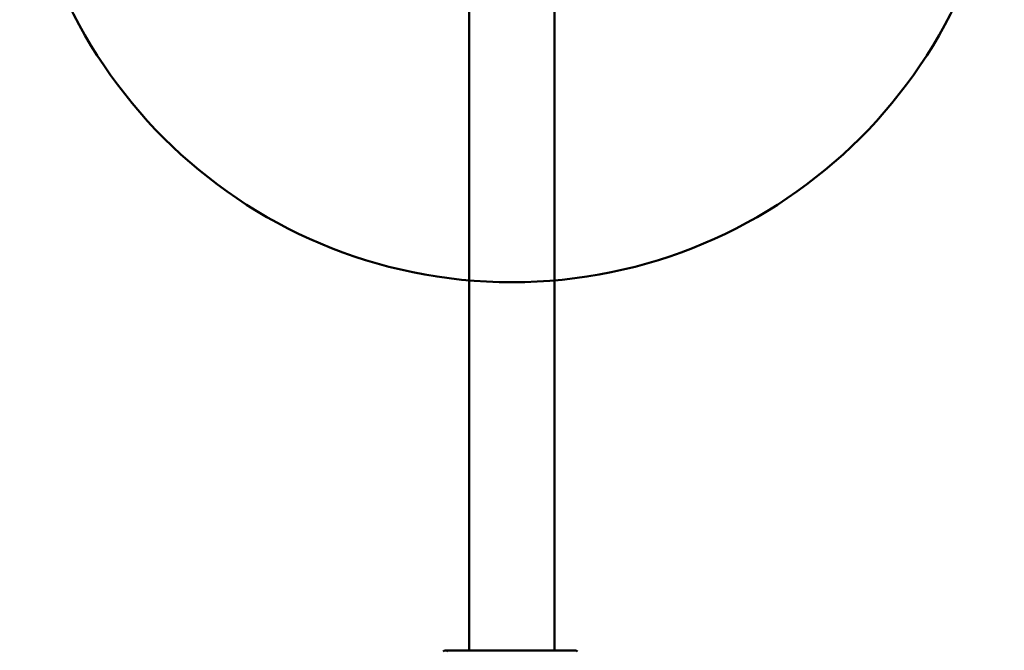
# Model space of a CAD drawing. Header units: millimetres. Extents: x 814 to 3201, y 212 to 4576.
# Tile 41 of 69: x 1236 to 1386, y 4197 to 4293. Entities that reach past the tile are written whole.
import ezdxf

# ---------------------------------------------------------------- set-up
doc = ezdxf.new("R2010")
doc.units = ezdxf.units.MM
doc.header["$LTSCALE"] = 18
doc.layers.add('Widoczne (ISO)', color=7, linetype='Continuous', lineweight=50)

msp = doc.modelspace()

# ---------------------------------------------------------------- linework, layer by layer
at = {"layer": 'Widoczne (ISO)'}
for p, q in [((1304.19, 4295.43), (1304.19, 4197.19)), ((1317.19, 4295.43), (1317.19, 4197.19)), ((1300.39, 4197.19), (1300.19, 4196.99)), ((1300.39, 4197.19), (1300.89, 4197.19)), ((1300.89, 4197.19), (1300.69, 4196.99)), ((1300.89, 4197.19), (1320.49, 4197.19)), ((1320.49, 4197.19), (1320.69, 4196.99))]:
    msp.add_line(p, q, dxfattribs=at)
msp.add_circle((1310.69, 4328.31), 75, dxfattribs=at)

doc.saveas('drawing.dxf')
